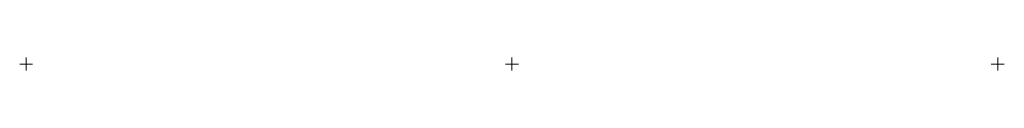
# Model space of a CAD drawing. Header units: millimetres. Extents: x -43 to 1477, y 494 to 514.
import ezdxf

# ---------------------------------------------------------------- set-up
doc = ezdxf.new("R2010")
doc.units = ezdxf.units.MM
doc.layers.add('ref', color=4, linetype='Continuous', lineweight=5)

# ---------------------------------------------------------------- blocks, each defined once
blk = doc.blocks.new('AU20-d')
at = {"layer": 'ref'}
for p, q in [((10, 0), (-10, 0)), ((0, -10), (0, 10)), ((760, 0), (740, 0)), ((740, 0), (760, 0)), ((750, -10), (750, 10)), ((750, 10), (750, -10)), ((750, 10), (750, -10)), ((750, -10), (750, 10)), ((1500, 10), (1500, -10)), ((740, 0), (760, 0)), ((760, 0), (740, 0)), ((1490, 0), (1510, 0))]:
    blk.add_line(p, q, dxfattribs=at)

msp = doc.modelspace()

# ---------------------------------------------------------------- block references
msp.add_blockref('AU20-d', (-33.4, 504.4))

doc.saveas('drawing.dxf')
